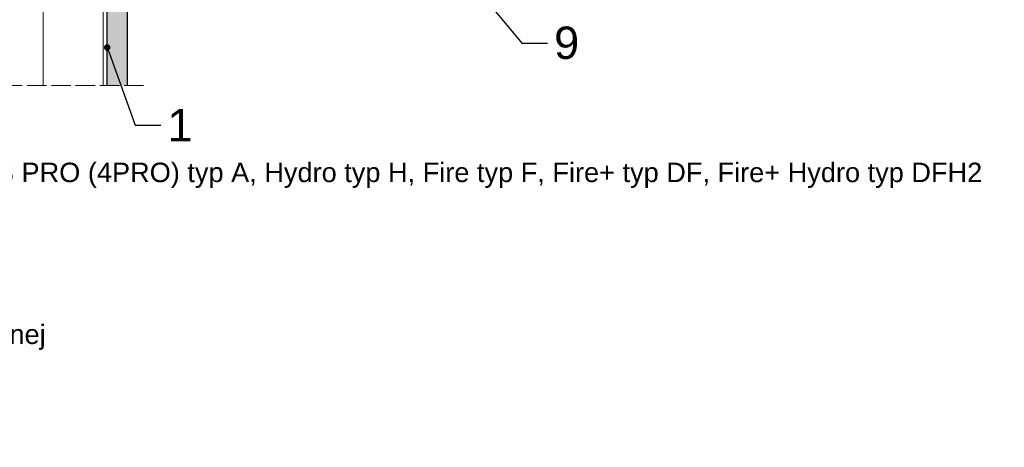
# Model space of a CAD drawing. Header units: millimetres. Extents: x -716 to 4054, y 815 to 2754.
# Tile 22 of 36: x 1582 to 2190, y 2037 to 2301. Entities that reach past the tile are written whole.
import ezdxf
from ezdxf import colors
from ezdxf.entities.mleader import LeaderData, LeaderLine
from ezdxf.math import Vec2, Vec3

# ---------------------------------------------------------------- set-up
doc = ezdxf.new("R2010")
doc.units = ezdxf.units.MM
doc.linetypes.add('ACAD_ISO02W100', pattern=[15, 12, -3])
for name, color, linetype, lineweight in [('_ISOVER WELNA', 7, 'BATTING', 9), ('_RIGIPS G-K', 7, 'Continuous', 25), ('_RIGIPS PROFIL', 7, 'Continuous', 18), ('KRESKOWANIE', 7, 'Continuous', 9), ('OPISY', 7, 'Continuous', 9), ('PRZERYWANA', 7, 'ACAD_ISO02W100', 9)]:
    doc.layers.add(name, color=color, linetype=linetype, lineweight=lineweight)
doc.styles.get("Standard").update_dxf_attribs({"font": 'arial.ttf'})
doc.linetypes.add('BATTING', pattern='A,0.00254,-2.54,[134,ltypeshp.shx,S=2.54,R=0,X=-2.54,Y=0],-5.08,[134,ltypeshp.shx,S=2.54,R=180,X=2.54,Y=0],-2.54', length=10.16254)

# ---------------------------------------------------------------- blocks, each defined once
blk = doc.blocks.new('_Dot')
at = {"color": 0, "linetype": 'ByBlock', "lineweight": -2}
blk.add_line((-0.5, 0), (-1, 0), dxfattribs=at)
at = {"color": 0, "linetype": 'ByBlock', "const_width": 0.5}
blk.add_lwpolyline([(-0.25, 0, 1), (0.25, 0, 1)], format="xyb", close=True, dxfattribs=at)

msp = doc.modelspace()

# ---------------------------------------------------------------- hatches: boundary and pattern name
at = {"layer": 'KRESKOWANIE'}
h = msp.add_hatch(dxfattribs=at)
h.set_pattern_fill('DOTS', color=256, scale=2, angle=225, style=0)
h.set_pattern_definition([(225, (41.559, 576.7117), (1.122532, -3.367596), [0, -3.175])])
h.paths.add_polyline_path([(1648.26, 2689.08), (1635.76, 2689.08), (1635.76, 2260.88), (1648.26, 2260.88)])

# ---------------------------------------------------------------- linework, layer by layer
at = {"layer": '_ISOVER WELNA', "ltscale": 3.4}
msp.add_line((1596.26, 2260.88), (1596.26, 2688.73), dxfattribs=at)
at = {"layer": '_RIGIPS G-K'}
for p, q in [((1635.76, 2260.88), (1635.76, 2694.08)), ((1648.26, 2260.88), (1648.26, 2694.08))]:
    msp.add_line(p, q, dxfattribs=at)
at = {"layer": '_RIGIPS PROFIL', "lineweight": 9}
msp.add_line((1633.16, 2260.88), (1633.16, 2670.68), dxfattribs=at)
at = {"layer": 'PRZERYWANA'}
msp.add_line((1658.26, 2260.88), (1534.26, 2260.88), dxfattribs=at)

# ---------------------------------------------------------------- texts
at = {"insert": (1196.2, 2213.14), "char_height": 12, "width": 1034.9201, "attachment_point": 1}
msp.add_mtext('1. Opłytowanie z płyt gipsowo-kartonowych RIGIPS PRO (4PRO) typ A, Hydro typ H, Fire typ F, Fire+ typ DF, Fire+ Hydro typ DFH2\\P2. Taśma uszczelniająca piankowa RIGIPS\\P3. Profil poziomy RIGIPS UW 75 ULTRASTIL\\P4. Profil słupkowy RIGIPS CW 75 ULTRASTIL\\P5. Profil przyścienny RIGIPS UD 30 ULTRASTIL\\P6. Wypełnienie z wełny mineralnej szklanej lub skalnej\\P7. Tasma spoinowa RIGIPS\\P8. Tasma samoprzylepna (poślizgowa)\\P9. Sufit podwieszany RIGIPS', dxfattribs=at)

# ---------------------------------------------------------------- leaders
at = {"layer": 'OPISY'}
ml = msp.add_multileader_mtext('Standard', dxfattribs=at)
ml.set_content('9', color=256)
ml.set_leader_properties()
ml.set_arrow_properties(name='DOT')
ml.build(insert=Vec2(0, 0))
ml.multileader.update_dxf_attribs({"dogleg_length": 16})
ctx = ml.context
ctx.base_point, ctx.char_height, ctx.landing_gap_size, ctx.plane_origin = Vec3(1907.72, 2287.04), 20, 4, Vec3(1859.64, 2325.81)
notes = []
notes.append((ctx, [(0, (1, 1, 0), (1891.72, 2287.04), (1, 0), 16, [(0, [(1859.64, 2325.81)], 0, [])])]))
ctx.mtext.insert, ctx.mtext.flow_direction = Vec3(1911.72, 2297.21), 5
ml = msp.add_multileader_mtext('Standard', dxfattribs=at)
ml.set_content('1', color=256)
ml.set_leader_properties()
ml.set_arrow_properties(name='DOT')
ml.build(insert=Vec2(0, 0))
ctx = ml.context
ctx.base_point, ctx.char_height, ctx.landing_gap_size, ctx.plane_origin = Vec3(1668.97, 2236.26), 20, 4, Vec3(1476.38, 2092.6)
notes.append((ctx, [(0, (1, 1, 0), (1652.97, 2236.26), (1, 0), 16, [(0, [(1635.76, 2284.31)], 0, [])])]))
ctx.mtext.insert, ctx.mtext.flow_direction = Vec3(1672.97, 2246.26), 5
for ctx, leaders in notes:
    for number, flags, end, landing, length, lines in leaders:
        leader = LeaderData()
        leader.index, (leader.has_last_leader_line, leader.has_dogleg_vector, leader.attachment_direction) = number, flags
        leader.last_leader_point, leader.dogleg_vector, leader.dogleg_length = Vec3(end), Vec3(landing), length
        for number, points, colour, breaks in lines:
            line = LeaderLine()
            line.index, line.vertices, line.color, line.breaks = number, Vec3.list(points), colors.encode_raw_color(colour), breaks
            leader.lines.append(line)
        ctx.leaders.append(leader)

doc.saveas('drawing.dxf')
